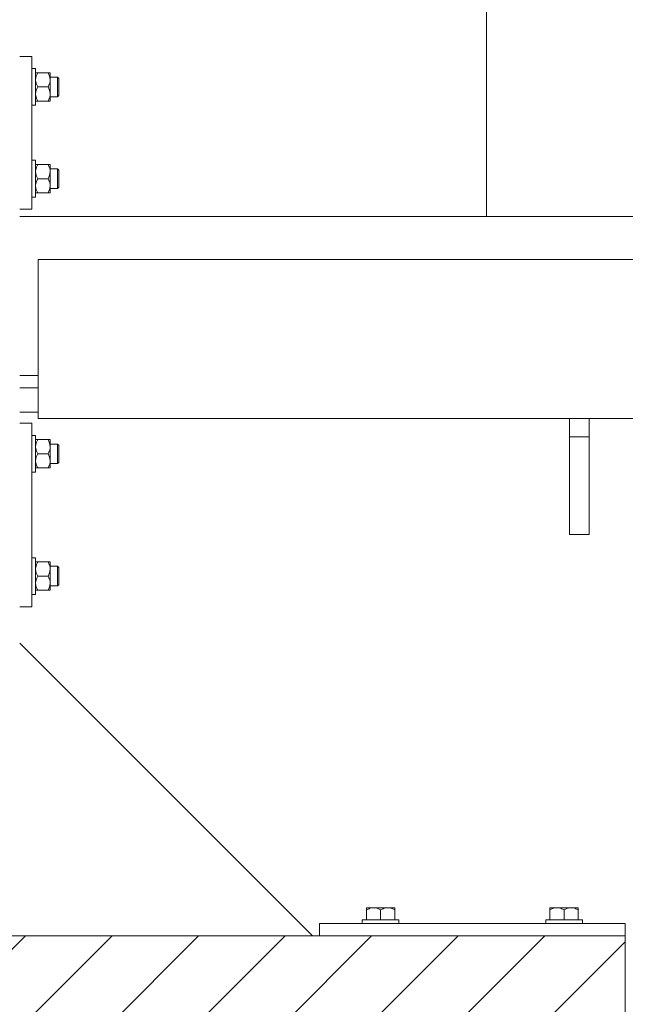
# Model space of a CAD drawing. Header units: millimetres. Extents: x -1413 to 6997, y -739331 to -733391.
# Tile 36 of 47: x 5666 to 5765, y -735713 to -735552. Entities that reach past the tile are written whole.
import ezdxf

# ---------------------------------------------------------------- set-up
doc = ezdxf.new("R2010")
doc.units = ezdxf.units.MM
doc.header["$MEASUREMENT"] = 0
for name, color, linetype, lineweight in [('Side Cradle Blocks', 7, 'Continuous', 0), ('Side Cradle Stbd', 7, 'Continuous', 0), ('Side Cradle Tower Rail Frame', 7, 'Continuous', 0), ('Side Slip Cradle Stbd', 7, 'Continuous', 0)]:
    doc.layers.add(name, color=color, linetype=linetype, lineweight=lineweight)

# ---------------------------------------------------------------- blocks, each defined once
blk = doc.blocks.new('*U59')
at = {"linetype": 'Continuous', "lineweight": 0}
h = blk.add_hatch(dxfattribs=at)
h.set_pattern_fill('HATCH', color=30, style=0, pattern_type=2)
h.set_pattern_definition([(45, (2851.349112, 621.4001059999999), (-7.071067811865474, 7.071067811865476), [])])
h.paths.add_polyline_path([(2973.367722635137, 568.2667002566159), (2973.367722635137, 569.5799710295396), (2973.367722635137, 589.5802957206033), (2973.367722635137, 596.8804147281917), (2973.367722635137, 600.8804796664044), (2973.367722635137, 626.8809066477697), (2973.367722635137, 630.8809715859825), (2973.367722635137, 638.0678406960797), (2973.367722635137, 658.0681653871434), (2973.367722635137, 659.2681921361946), (2933.126881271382, 659.2681848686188), (2923.366910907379, 659.2681852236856), (2922.223506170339, 659.2681852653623), (2863.422558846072, 659.2681874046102), (2853.36577448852, 659.2681877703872), (2843.308990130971, 659.2681881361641), (2784.508042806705, 659.268190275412), (2783.364638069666, 659.2681903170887), (2733.36382634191, 659.2681921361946), (2733.36382634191, 658.0681653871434), (2733.36382634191, 638.0678406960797), (2733.36382634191, 630.8809715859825), (2733.36382634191, 626.8809066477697), (2733.363826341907, 600.8804796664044), (2733.363826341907, 596.8804147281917), (2733.363826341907, 589.5802957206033), (2733.363826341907, 569.5799710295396), (2733.363826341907, 568.2667075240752), (2783.364638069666, 568.2667075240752), (2784.621286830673, 568.2667075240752), (2843.308990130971, 568.2667075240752), (2853.36577448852, 568.2667075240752), (2863.422558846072, 568.2667075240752), (2922.110262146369, 568.2667075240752), (2923.366910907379, 568.2667075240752), (2933.126881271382, 568.2667075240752)])
at = {"color": 30, "linetype": 'Continuous', "lineweight": 0, "flags": 128}
blk.add_lwpolyline([(2973.367722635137, 638.0678406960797), (2973.367722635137, 658.0681653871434), (2973.367722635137, 659.2681921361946), (2933.126881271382, 659.2681848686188), (2923.366910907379, 659.2681852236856), (2922.223506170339, 659.2681852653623), (2863.422558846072, 659.2681874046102), (2853.36577448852, 659.2681877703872), (2843.308990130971, 659.2681881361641), (2784.508042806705, 659.268190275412), (2783.364638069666, 659.2681903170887), (2733.36382634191, 659.2681921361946), (2733.36382634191, 658.0681653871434), (2733.36382634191, 638.0678406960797)], dxfattribs=at)
at = {"layer": 'Side Cradle Blocks', "color": 7, "linetype": 'Continuous', "lineweight": 0}
for p, q in [((2876.366147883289, 803.0988304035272), (2874.366122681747, 803.0988304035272)), ((2876.366147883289, 778.0984245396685), (2876.366147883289, 803.0988304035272)), ((2877.122788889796, 800.4154047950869), (2877.324545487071, 800.4154047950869)), ((2878.999377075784, 800.4154047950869), (2877.324545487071, 800.4154047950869)), ((2878.999377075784, 800.4154047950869), (2879.196057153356, 799.9881281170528)), ((2879.357764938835, 800.4154047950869), (2879.322813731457, 800.4154047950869)), ((2876.966164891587, 800.2795282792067), (2876.966230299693, 800.2991501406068)), ((2877.009873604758, 799.6486707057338), (2876.966164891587, 799.2571421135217)), ((2876.966230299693, 799.709385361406), (2876.966224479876, 799.6987824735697)), ((2879.221445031, 798.55875993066), (2879.33281234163, 798.9618197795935)), ((2879.357764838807, 800.2773780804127), (2879.357692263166, 800.2991501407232)), ((2879.357692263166, 799.7093853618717), (2879.357698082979, 799.6987824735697)), ((2879.357764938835, 799.2570770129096), (2879.357764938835, 799.8702876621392)), ((2879.357764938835, 799.2570770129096), (2879.357764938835, 798.5058096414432)), ((2877.009873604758, 797.3320151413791), (2876.966164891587, 796.9404865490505)), ((2877.116185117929, 798.5303648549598), (2877.324545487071, 798.0987492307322)), ((2877.324545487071, 798.0987492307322), (2878.999377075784, 798.0987492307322)), ((2878.999377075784, 798.0987492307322), (2879.196057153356, 797.6714725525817)), ((2880.566216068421, 796.9673600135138), (2880.566216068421, 797.486445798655)), ((2880.766219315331, 797.1087836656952), (2880.766219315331, 797.5629837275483)), ((2876.966230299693, 795.8983483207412), (2876.966164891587, 795.9179701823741)), ((2877.014317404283, 795.7820936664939), (2876.966164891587, 795.7820936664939)), ((2876.966224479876, 796.4987159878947), (2876.966230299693, 796.4881131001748)), ((2877.116185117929, 796.2137092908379), (2877.324545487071, 795.7820936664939)), ((2877.324545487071, 795.7820936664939), (2878.999377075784, 795.7820936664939)), ((2879.201133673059, 795.7820936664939), (2878.999377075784, 795.7820936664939)), ((2879.201133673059, 795.7820936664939), (2879.208800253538, 795.7820936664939)), ((2879.221445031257, 796.2421043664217), (2879.332812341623, 796.6451642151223)), ((2879.357692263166, 796.4881130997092), (2879.357698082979, 796.4987159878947)), ((2879.357692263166, 795.8983483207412), (2879.357764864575, 795.9201281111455)), ((2879.357764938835, 796.9404214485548), (2879.357764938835, 796.3272107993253)), ((2877.014317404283, 785.4151612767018), (2876.966164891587, 785.4151612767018)), ((2876.966230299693, 785.2989066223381), (2876.966164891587, 785.2792847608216)), ((2877.009873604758, 783.8652398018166), (2876.966164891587, 784.2567683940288)), ((2876.966230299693, 784.7091418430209), (2876.966224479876, 784.698538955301)), ((2877.116185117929, 784.9835456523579), (2877.324545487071, 785.4151612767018)), ((2877.324545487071, 785.4151612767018), (2878.999377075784, 785.4151612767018)), ((2878.999377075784, 785.4151612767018), (2879.201133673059, 785.4151612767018)), ((2879.201133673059, 785.4151612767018), (2879.208800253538, 785.4151612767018)), ((2879.221445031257, 784.955150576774), (2879.332812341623, 784.552090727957)), ((2879.357692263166, 785.2989066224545), (2879.357764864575, 785.2771268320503)), ((2879.357698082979, 784.698538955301), (2879.357692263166, 784.7091418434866)), ((2879.357764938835, 784.2568334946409), (2879.357764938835, 784.8700441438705)), ((2880.566216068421, 784.2298949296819), (2880.566216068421, 783.7108091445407)), ((2877.116185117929, 782.666890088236), (2877.324545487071, 783.0985057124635)), ((2877.324545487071, 783.0985057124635), (2878.999377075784, 783.0985057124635)), ((2878.999377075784, 783.0985057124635), (2879.196057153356, 783.525782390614)), ((2879.221445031, 782.6384950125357), (2879.33281234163, 782.2354351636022)), ((2879.357764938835, 781.9401779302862), (2879.357764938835, 782.6914453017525)), ((2880.766219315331, 784.0884712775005), (2880.766219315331, 783.634271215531)), ((2877.009873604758, 781.5485842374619), (2876.966164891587, 781.940112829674)), ((2876.966224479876, 781.498472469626), (2876.966230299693, 781.4878695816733)), ((2878.999377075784, 780.7818501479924), (2879.196057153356, 781.2091268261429)), ((2879.357698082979, 781.498472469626), (2879.357692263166, 781.487869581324)), ((2879.357764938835, 781.9401779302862), (2879.357764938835, 781.3269672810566)), ((2876.966230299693, 780.8981048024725), (2876.966164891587, 780.917726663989)), ((2877.122788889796, 780.7818501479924), (2877.324545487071, 780.7818501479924)), ((2878.999377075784, 780.7818501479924), (2877.324545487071, 780.7818501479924)), ((2879.357764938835, 780.7818501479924), (2879.322813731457, 780.7818501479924)), ((2879.357692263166, 780.8981048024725), (2879.357764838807, 780.919876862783)), ((2874.366122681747, 778.0984245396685), (2876.366147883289, 778.0984245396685)), ((2876.366147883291, 743.0978563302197), (2874.366122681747, 743.0978563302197)), ((2876.366147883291, 713.0973692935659), (2876.366147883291, 743.0978563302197)), ((2876.966164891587, 740.2785542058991), (2876.966230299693, 740.2981760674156)), ((2877.009873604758, 739.6476966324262), (2876.966164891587, 739.2561680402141)), ((2876.966230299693, 739.708411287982), (2876.966224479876, 739.6978084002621)), ((2877.122788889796, 740.4144307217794), (2877.324545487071, 740.4144307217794)), ((2878.999377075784, 740.4144307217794), (2877.324545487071, 740.4144307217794)), ((2878.999377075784, 740.4144307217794), (2879.196057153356, 739.9871540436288)), ((2879.357764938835, 740.4144307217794), (2879.322813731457, 740.4144307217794)), ((2879.357764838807, 740.2764040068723), (2879.357692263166, 740.2981760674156)), ((2879.357692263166, 739.7084112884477), (2879.357698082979, 739.6978084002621)), ((2879.357764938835, 739.256102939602), (2879.357764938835, 739.8693135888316)), ((2879.357764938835, 739.256102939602), (2879.357764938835, 738.5048355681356)), ((2877.116185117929, 738.5293907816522), (2877.324545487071, 738.097775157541)), ((2877.324545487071, 738.097775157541), (2878.999377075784, 738.097775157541)), ((2878.999377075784, 738.097775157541), (2879.196057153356, 737.6704984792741)), ((2879.221445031, 738.557785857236), (2879.33281234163, 738.9608457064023)), ((2880.766219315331, 737.1078095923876), (2880.766219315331, 737.5620096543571)), ((2877.009873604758, 737.3310410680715), (2876.966164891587, 736.939512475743)), ((2876.966230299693, 735.89737424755), (2876.966164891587, 735.9169961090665)), ((2876.966224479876, 736.4977419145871), (2876.966230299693, 736.4871390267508)), ((2877.116185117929, 736.2127352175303), (2877.324545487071, 735.7811195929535)), ((2879.221445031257, 736.2411302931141), (2879.332812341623, 736.6441901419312)), ((2879.357692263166, 736.4871390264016), (2879.357698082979, 736.4977419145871)), ((2879.357692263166, 735.8973742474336), (2879.357764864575, 735.9191540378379)), ((2879.357764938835, 736.9394473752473), (2879.357764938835, 736.3262367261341)), ((2880.566216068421, 736.9663859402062), (2880.566216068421, 737.4854717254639)), ((2877.014317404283, 735.7811195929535), (2876.966164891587, 735.7811195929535)), ((2877.324545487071, 735.7811195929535), (2878.999377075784, 735.7811195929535)), ((2879.201133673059, 735.7811195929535), (2878.999377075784, 735.7811195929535)), ((2879.201133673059, 735.7811195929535), (2879.208800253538, 735.7811195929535)), ((2877.014317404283, 720.4141060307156), (2876.966164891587, 720.4141060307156)), ((2876.966230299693, 720.2978513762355), (2876.966164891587, 720.2782295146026)), ((2877.116185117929, 719.9824904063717), (2877.324545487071, 720.4141060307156)), ((2877.324545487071, 720.4141060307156), (2878.999377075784, 720.4141060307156)), ((2878.999377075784, 720.4141060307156), (2879.201133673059, 720.4141060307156)), ((2879.201133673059, 720.4141060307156), (2879.208800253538, 720.4141060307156)), ((2879.221445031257, 719.9540953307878), (2879.332812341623, 719.5510354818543)), ((2879.357692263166, 720.2978513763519), (2879.357764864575, 720.2760715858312)), ((2879.357764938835, 719.2557782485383), (2879.357764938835, 719.8689888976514)), ((2877.009873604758, 718.864184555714), (2876.966164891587, 719.2557131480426)), ((2876.966230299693, 719.7080865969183), (2876.966224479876, 719.6974837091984)), ((2878.999377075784, 718.0974504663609), (2879.196057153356, 718.524727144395)), ((2879.357698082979, 719.6974837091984), (2879.357692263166, 719.7080865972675)), ((2880.566216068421, 719.2288396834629), (2880.566216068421, 718.7097538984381)), ((2880.766219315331, 719.0874160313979), (2880.766219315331, 718.6332159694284)), ((2877.009873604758, 716.5475289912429), (2876.966164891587, 716.9390575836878)), ((2877.116185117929, 717.6658348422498), (2877.324545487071, 718.0974504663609)), ((2877.324545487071, 718.0974504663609), (2878.999377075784, 718.0974504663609)), ((2879.221445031, 717.6374397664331), (2879.33281234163, 717.2343799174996)), ((2879.357764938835, 716.9391226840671), (2879.357764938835, 717.6903900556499)), ((2879.357764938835, 716.9391226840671), (2879.357764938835, 716.3259120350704)), ((2876.966230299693, 715.8970495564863), (2876.966164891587, 715.9166714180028)), ((2876.966224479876, 716.4974172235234), (2876.966230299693, 716.4868143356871)), ((2877.122788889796, 715.7807949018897), (2877.324545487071, 715.7807949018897)), ((2878.999377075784, 715.7807949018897), (2877.324545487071, 715.7807949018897)), ((2878.999377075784, 715.7807949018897), (2879.196057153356, 716.2080715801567)), ((2879.357764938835, 715.7807949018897), (2879.322813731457, 715.7807949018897)), ((2879.357698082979, 716.4974172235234), (2879.357692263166, 716.4868143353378)), ((2879.357692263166, 715.8970495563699), (2879.357764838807, 715.9188216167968)), ((2874.366122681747, 713.0973692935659), (2876.366147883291, 713.0973692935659)), ((2931.050417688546, 663.7116282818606), (2931.050417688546, 663.5098716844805)), ((2931.477694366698, 663.7065517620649), (2931.050417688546, 663.5098716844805)), ((2931.050417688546, 663.5098716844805), (2931.050417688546, 661.8682343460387)), ((2931.166672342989, 663.8681868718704), (2931.188444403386, 663.8682594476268)), ((2931.232090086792, 663.8681868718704), (2931.188484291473, 663.8682595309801)), ((2932.208745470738, 663.8682595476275), (2931.595534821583, 663.8682595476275)), ((2931.595572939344, 663.8682594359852), (2931.620387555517, 663.8681868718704)), ((2932.757518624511, 663.8681868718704), (2932.208916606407, 663.8682595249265)), ((2933.126881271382, 663.6258232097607), (2932.93545762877, 663.7182320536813)), ((2933.774133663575, 663.8682595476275), (2933.126881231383, 663.8682595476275)), ((2933.367073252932, 663.5098716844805), (2933.126881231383, 663.6258232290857)), ((2933.79434993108, 663.7065517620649), (2933.367073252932, 663.5098716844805)), ((2933.367073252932, 663.5098716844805), (2933.367073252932, 661.8682352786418)), ((2934.525401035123, 663.8682595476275), (2933.774133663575, 663.8682595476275)), ((2934.525314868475, 663.8682595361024), (2933.976627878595, 663.8681868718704)), ((2935.683728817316, 663.5098716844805), (2935.252113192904, 663.7182320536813)), ((2935.683728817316, 663.8682595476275), (2935.545672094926, 663.8682595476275)), ((2935.545694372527, 663.8682594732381), (2935.567474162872, 663.8681868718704)), ((2935.683728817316, 663.8200997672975), (2935.683728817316, 663.8682595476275)), ((2935.683728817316, 661.8682343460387), (2935.683728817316, 663.5098716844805)), ((2961.050904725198, 663.8682595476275), (2961.188961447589, 663.8682595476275)), ((2961.050904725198, 663.8200997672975), (2961.050904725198, 663.8682595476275)), ((2961.050904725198, 663.5098716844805), (2961.482520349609, 663.7182320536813)), ((2961.050904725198, 661.8682343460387), (2961.050904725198, 663.5098716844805)), ((2961.167159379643, 663.8681868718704), (2961.188939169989, 663.8682594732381)), ((2962.209232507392, 663.8682595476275), (2962.96049987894, 663.8682595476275)), ((2962.758005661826, 663.8681868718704), (2962.209318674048, 663.8682595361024)), ((2962.940283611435, 663.7065517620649), (2963.367560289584, 663.5098716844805)), ((2963.367560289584, 663.5098716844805), (2963.799175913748, 663.7182320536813)), ((2963.367560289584, 663.5098716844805), (2963.367560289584, 661.8682352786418)), ((2964.525716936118, 663.8682595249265), (2963.977114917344, 663.8681868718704)), ((2964.525888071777, 663.8682595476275), (2965.139098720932, 663.8682595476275)), ((2965.114245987, 663.8681868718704), (2965.139060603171, 663.8682594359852)), ((2965.256939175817, 663.7065517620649), (2965.684215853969, 663.5098716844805)), ((2965.546149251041, 663.8682595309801), (2965.502543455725, 663.8681868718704)), ((2965.567961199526, 663.8681868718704), (2965.546189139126, 663.8682594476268)), ((2965.684215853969, 663.7116282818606), (2965.684215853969, 663.5098716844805)), ((2965.684215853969, 663.5098716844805), (2965.684215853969, 661.8682343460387)), ((2933.126881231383, 661.868227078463), (2933.367073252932, 661.868227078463)), ((2934.515142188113, 661.868227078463), (2933.367073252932, 661.868227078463)), ((2962.219491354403, 661.868227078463), (2963.367560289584, 661.868227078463)), ((2933.126881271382, 661.268217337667), (2923.366910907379, 661.268217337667)), ((2923.366910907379, 661.268217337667), (2923.366910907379, 659.2681921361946)), ((2973.367722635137, 661.268217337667), (2933.126881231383, 661.268217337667)), ((2973.367722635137, 659.2681921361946), (2973.367722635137, 661.268217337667)), ((2733.363826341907, 659.2681848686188), (2933.126881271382, 659.2681848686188)), ((2933.126881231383, 659.2681848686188), (2973.367722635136, 659.2681848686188)), ((2973.367722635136, 659.2681848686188), (2973.367722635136, 568.2667075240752))]:
    blk.add_line(p, q, dxfattribs=at)
at = {"layer": 'Side Cradle Blocks', "color": 7, "linetype": 'Continuous', "lineweight": 0, "flags": 128}
for points in [[(2876.366155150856, 801.0987979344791), (2876.966157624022, 801.0987979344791), (2876.966157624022, 800.8704328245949), (2876.96615762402, 800.2201040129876), (2876.96615762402, 799.2468181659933), (2876.96615762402, 798.0987492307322), (2876.96615762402, 796.9506802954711), (2876.96615762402, 795.9773944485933), (2876.96615762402, 795.3270656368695), (2876.96615762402, 795.0987005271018), (2876.366155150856, 795.0987005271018)], [(2877.122788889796, 800.4154047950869), (2877.115546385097, 800.4154047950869), (2877.001108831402, 800.4154047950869), (2876.966164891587, 800.4154047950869)], [(2877.009873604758, 799.6486707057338), (2877.067526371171, 799.8570448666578), (2877.127865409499, 799.9881281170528), (2877.324545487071, 800.4154047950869)], [(2878.999377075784, 800.4154047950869), (2879.201133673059, 800.4154047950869), (2879.208376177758, 800.4154047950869), (2879.322813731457, 800.4154047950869)], [(2879.357764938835, 800.4154047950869), (2879.357764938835, 800.2773480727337), (2879.357764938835, 799.8702876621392)], [(2877.116185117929, 798.5303648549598), (2877.102477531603, 798.5587599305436), (2876.991110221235, 798.9618197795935), (2876.972483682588, 799.1087093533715), (2876.966164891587, 799.2569065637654)], [(2879.196057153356, 799.9881281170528), (2879.256396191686, 799.8570448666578), (2879.314048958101, 799.6486707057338), (2879.357764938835, 799.2570770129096), (2879.351438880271, 799.1087093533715), (2879.33281234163, 798.9618197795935)], [(2879.357772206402, 799.6987752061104), (2880.566216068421, 799.6987752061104), (2880.766219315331, 799.4987719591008), (2880.766219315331, 799.3922015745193), (2880.766219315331, 799.0887147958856), (2880.766219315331, 798.6345147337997), (2880.766219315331, 798.0987492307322), (2880.766219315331, 797.5629837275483)], [(2880.566216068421, 799.6987752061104), (2880.566216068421, 799.5769804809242), (2880.566216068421, 799.2301384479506), (2880.566216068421, 798.7110526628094), (2880.566216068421, 798.0987492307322), (2880.566216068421, 797.486445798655)], [(2877.009873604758, 797.3320151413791), (2877.067526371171, 797.5403893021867), (2877.127865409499, 797.6714725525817), (2877.324545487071, 798.0987492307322)], [(2879.221445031, 798.55875993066), (2879.207737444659, 798.5303648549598), (2878.999377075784, 798.0987492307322)], [(2879.196057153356, 797.6714725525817), (2879.256396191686, 797.5403893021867), (2879.314048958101, 797.3320151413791), (2879.357764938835, 796.9404214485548), (2879.351438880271, 796.7920537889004), (2879.332812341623, 796.6451642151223)], [(2879.357764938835, 796.9404214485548), (2879.357764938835, 797.6916888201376), (2879.357764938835, 798.5058096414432)], [(2880.766219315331, 797.1087836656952), (2880.766219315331, 796.8052968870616), (2880.766219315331, 796.6987265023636), (2880.566216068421, 796.4987232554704), (2879.357772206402, 796.4987232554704)], [(2877.116185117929, 796.2137092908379), (2877.102477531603, 796.2421043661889), (2876.991110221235, 796.6451642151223), (2876.972483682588, 796.7920537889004), (2876.966164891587, 796.9402509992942)], [(2877.014317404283, 795.7820936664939), (2877.115122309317, 795.7820936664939), (2877.122788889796, 795.7820936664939), (2877.324545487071, 795.7820936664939)], [(2879.221445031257, 796.2421043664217), (2879.207737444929, 796.2137092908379), (2878.999377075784, 795.7820936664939)], [(2879.357764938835, 796.3272107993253), (2879.357764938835, 795.9201503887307), (2879.357764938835, 795.7820936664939), (2879.309605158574, 795.7820936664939), (2879.208800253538, 795.7820936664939)], [(2880.566216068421, 796.9673600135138), (2880.566216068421, 796.620517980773), (2880.566216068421, 796.4987232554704)], [(2876.366155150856, 786.098554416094), (2876.96615762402, 786.098554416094), (2876.96615762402, 785.8701893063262), (2876.96615762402, 785.2198604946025), (2876.96615762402, 784.2465746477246), (2876.96615762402, 783.0985057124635), (2876.96615762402, 781.9504367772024), (2876.96615762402, 780.9771509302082), (2876.966157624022, 780.3268221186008), (2876.966157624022, 780.0984570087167), (2876.366155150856, 780.0984570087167)], [(2876.966164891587, 784.2570039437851), (2876.972483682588, 784.4052011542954), (2876.991110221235, 784.552090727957), (2877.102477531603, 784.9551505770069), (2877.116185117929, 784.9835456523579)], [(2877.324545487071, 785.4151612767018), (2877.122788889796, 785.4151612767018), (2877.115122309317, 785.4151612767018), (2877.014317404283, 785.4151612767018)], [(2878.999377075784, 785.4151612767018), (2879.207737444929, 784.9835456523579), (2879.221445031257, 784.955150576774)], [(2879.332812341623, 784.552090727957), (2879.351438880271, 784.4052011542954), (2879.357764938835, 784.2568334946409), (2879.314048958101, 783.8652398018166), (2879.256396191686, 783.6568656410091), (2879.196057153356, 783.525782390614)], [(2879.208800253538, 785.4151612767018), (2879.309605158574, 785.4151612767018), (2879.357764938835, 785.4151612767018), (2879.357764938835, 785.277104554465), (2879.357764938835, 784.8700441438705)], [(2879.357764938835, 782.6914453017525), (2879.357764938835, 783.5055661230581), (2879.357764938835, 784.2568334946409)], [(2879.357772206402, 784.6985316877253), (2880.566216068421, 784.6985316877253), (2880.766219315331, 784.4985284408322), (2880.766219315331, 784.3919580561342), (2880.766219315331, 784.0884712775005)], [(2880.566216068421, 784.6985316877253), (2880.566216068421, 784.5767369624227), (2880.566216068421, 784.2298949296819)], [(2876.966164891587, 781.9403483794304), (2876.972483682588, 782.0885455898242), (2876.991110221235, 782.2354351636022), (2877.102477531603, 782.6384950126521), (2877.116185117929, 782.666890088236)], [(2877.324545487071, 783.0985057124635), (2877.127865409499, 783.525782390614), (2877.067526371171, 783.6568656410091), (2877.009873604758, 783.8652398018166)], [(2878.999377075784, 783.0985057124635), (2879.207737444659, 782.666890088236), (2879.221445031, 782.6384950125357)], [(2880.766219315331, 783.634271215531), (2880.766219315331, 783.0985057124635), (2880.766219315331, 782.5627402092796), (2880.766219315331, 782.1085401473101), (2880.766219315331, 781.8050533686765), (2880.766219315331, 781.6984829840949), (2880.566216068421, 781.4984797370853), (2879.357772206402, 781.4984797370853)], [(2880.566216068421, 783.7108091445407), (2880.566216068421, 783.0985057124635), (2880.566216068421, 782.4862022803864), (2880.566216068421, 781.9671164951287), (2880.566216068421, 781.6202744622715), (2880.566216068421, 781.4984797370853)], [(2877.324545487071, 780.7818501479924), (2877.127865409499, 781.2091268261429), (2877.067526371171, 781.3402100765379), (2877.009873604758, 781.5485842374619)], [(2879.33281234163, 782.2354351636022), (2879.351438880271, 782.0885455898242), (2879.357764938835, 781.9401779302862), (2879.314048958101, 781.5485842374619), (2879.256396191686, 781.3402100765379), (2879.196057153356, 781.2091268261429)], [(2879.357764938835, 781.3269672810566), (2879.357764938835, 780.919906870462), (2879.357764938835, 780.7818501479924)], [(2876.966164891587, 780.7818501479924), (2877.001108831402, 780.7818501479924), (2877.115546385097, 780.7818501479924), (2877.122788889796, 780.7818501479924)], [(2879.322813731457, 780.7818501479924), (2879.208376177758, 780.7818501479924), (2879.201133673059, 780.7818501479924), (2878.999377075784, 780.7818501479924)], [(2876.366155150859, 741.0978238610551), (2876.966157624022, 741.0978238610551), (2876.966157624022, 740.8694587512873), (2876.96615762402, 740.21912993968), (2876.96615762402, 739.2458440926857), (2876.96615762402, 738.097775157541), (2876.96615762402, 736.9497062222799), (2876.96615762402, 735.9764203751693), (2876.96615762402, 735.3260915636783), (2876.96615762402, 735.0977264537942), (2876.366155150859, 735.0977264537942)], [(2877.122788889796, 740.4144307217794), (2877.115546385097, 740.4144307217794), (2877.001108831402, 740.4144307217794), (2876.966164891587, 740.4144307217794)], [(2877.116185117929, 738.5293907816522), (2877.102477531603, 738.557785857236), (2876.991110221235, 738.9608457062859), (2876.972483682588, 739.1077352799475), (2876.966164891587, 739.2559324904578)], [(2877.009873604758, 739.6476966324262), (2877.067526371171, 739.8560707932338), (2877.127865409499, 739.9871540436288), (2877.324545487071, 740.4144307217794)], [(2878.999377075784, 740.4144307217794), (2879.201133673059, 740.4144307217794), (2879.208376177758, 740.4144307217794), (2879.322813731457, 740.4144307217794)], [(2879.196057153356, 739.9871540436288), (2879.256396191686, 739.8560707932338), (2879.314048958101, 739.6476966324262), (2879.357764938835, 739.256102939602), (2879.351438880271, 739.1077352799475), (2879.33281234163, 738.9608457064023)], [(2879.357764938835, 740.4144307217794), (2879.357764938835, 740.2763739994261), (2879.357764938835, 739.8693135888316)], [(2879.357772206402, 739.6978011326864), (2880.566216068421, 739.6978011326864), (2880.766219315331, 739.4977978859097), (2880.766219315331, 739.3912275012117), (2880.766219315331, 739.0877407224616), (2880.766219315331, 738.6335406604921), (2880.766219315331, 738.097775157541), (2880.766219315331, 737.5620096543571)], [(2880.566216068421, 739.6978011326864), (2880.566216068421, 739.5760064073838), (2880.566216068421, 739.229164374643), (2880.566216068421, 738.7100785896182), (2880.566216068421, 738.097775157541), (2880.566216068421, 737.4854717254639)], [(2877.009873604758, 737.3310410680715), (2877.067526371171, 737.5394152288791), (2877.127865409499, 737.6704984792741), (2877.324545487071, 738.097775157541)], [(2879.221445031, 738.557785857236), (2879.207737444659, 738.5293907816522), (2878.999377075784, 738.097775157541)], [(2879.196057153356, 737.6704984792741), (2879.256396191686, 737.5394152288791), (2879.314048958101, 737.3310410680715), (2879.357764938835, 736.9394473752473), (2879.351438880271, 736.7910797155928), (2879.332812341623, 736.6441901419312)], [(2879.357764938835, 736.9394473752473), (2879.357764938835, 737.69071474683), (2879.357764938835, 738.5048355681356)], [(2877.116185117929, 736.2127352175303), (2877.102477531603, 736.2411302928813), (2876.991110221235, 736.6441901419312), (2876.972483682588, 736.7910797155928), (2876.966164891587, 736.9392769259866)], [(2879.221445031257, 736.2411302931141), (2879.207737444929, 736.2127352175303), (2878.999377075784, 735.7811195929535)], [(2879.357764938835, 736.3262367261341), (2879.357764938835, 735.9191763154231), (2879.357764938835, 735.7811195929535), (2879.309605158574, 735.7811195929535), (2879.208800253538, 735.7811195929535)], [(2880.766219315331, 737.1078095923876), (2880.766219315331, 736.8043228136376), (2880.766219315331, 736.6977524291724), (2880.566216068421, 736.4977491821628), (2879.357772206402, 736.4977491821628)], [(2880.566216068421, 736.9663859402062), (2880.566216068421, 736.619543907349), (2880.566216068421, 736.4977491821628)], [(2877.014317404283, 735.7811195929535), (2877.115122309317, 735.7811195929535), (2877.122788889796, 735.7811195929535), (2877.324545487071, 735.7811195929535)], [(2876.366155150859, 721.0974991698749), (2876.96615762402, 721.0974991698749), (2876.96615762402, 720.8691340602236), (2876.96615762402, 720.2188052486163), (2876.96615762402, 719.2455194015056), (2876.96615762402, 718.0974504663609), (2876.96615762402, 716.9493815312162), (2876.96615762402, 715.9760956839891), (2876.966157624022, 715.3257668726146), (2876.966157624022, 715.0974017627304), (2876.366155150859, 715.0974017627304)], [(2876.966164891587, 719.2559486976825), (2876.972483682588, 719.4041459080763), (2876.991110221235, 719.5510354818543), (2877.102477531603, 719.9540953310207), (2877.116185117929, 719.9824904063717)], [(2877.324545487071, 720.4141060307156), (2877.122788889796, 720.4141060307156), (2877.115122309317, 720.4141060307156), (2877.014317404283, 720.4141060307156)], [(2878.999377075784, 720.4141060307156), (2879.207737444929, 719.9824904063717), (2879.221445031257, 719.9540953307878)], [(2879.208800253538, 720.4141060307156), (2879.309605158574, 720.4141060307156), (2879.357764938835, 720.4141060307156), (2879.357764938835, 720.2760493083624), (2879.357764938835, 719.8689888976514)], [(2877.324545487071, 718.0974504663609), (2877.127865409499, 718.524727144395), (2877.067526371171, 718.6558103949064), (2877.009873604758, 718.864184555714)], [(2879.332812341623, 719.5510354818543), (2879.351438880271, 719.4041459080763), (2879.357764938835, 719.2557782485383), (2879.314048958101, 718.864184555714), (2879.256396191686, 718.6558103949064), (2879.196057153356, 718.524727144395)], [(2879.357764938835, 717.6903900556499), (2879.357764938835, 718.5045108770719), (2879.357764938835, 719.2557782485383)], [(2879.357772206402, 719.6974764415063), (2880.566216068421, 719.6974764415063), (2880.766219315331, 719.4974731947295), (2880.766219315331, 719.390902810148), (2880.766219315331, 719.0874160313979)], [(2880.766219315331, 718.6332159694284), (2880.766219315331, 718.0974504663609), (2880.766219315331, 717.5616849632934), (2880.766219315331, 717.1074849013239), (2880.766219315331, 716.8039981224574), (2880.766219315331, 716.6974277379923), (2880.566216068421, 716.4974244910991), (2879.357772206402, 716.4974244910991)], [(2880.566216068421, 719.6974764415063), (2880.566216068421, 719.5756817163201), (2880.566216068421, 719.2288396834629)], [(2880.566216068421, 718.7097538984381), (2880.566216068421, 718.0974504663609), (2880.566216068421, 717.4851470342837), (2880.566216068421, 716.9660612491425), (2880.566216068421, 716.6192192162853), (2880.566216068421, 716.4974244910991)], [(2876.966164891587, 716.9392931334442), (2876.972483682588, 717.087490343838), (2876.991110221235, 717.2343799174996), (2877.102477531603, 717.6374397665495), (2877.116185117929, 717.6658348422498)], [(2878.999377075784, 718.0974504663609), (2879.207737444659, 717.6658348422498), (2879.221445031, 717.6374397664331)], [(2879.33281234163, 717.2343799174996), (2879.351438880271, 717.087490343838), (2879.357764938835, 716.9391226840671), (2879.314048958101, 716.5475289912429), (2879.256396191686, 716.3391548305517), (2879.196057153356, 716.2080715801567)], [(2876.966164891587, 715.7807949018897), (2877.001108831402, 715.7807949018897), (2877.115546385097, 715.7807949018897), (2877.122788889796, 715.7807949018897)], [(2877.324545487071, 715.7807949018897), (2877.127865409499, 716.2080715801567), (2877.067526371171, 716.3391548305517), (2877.009873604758, 716.5475289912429)], [(2879.322813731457, 715.7807949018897), (2879.208376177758, 715.7807949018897), (2879.201133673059, 715.7807949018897), (2878.999377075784, 715.7807949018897)], [(2879.357764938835, 716.3259120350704), (2879.357764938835, 715.9188516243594), (2879.357764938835, 715.7807949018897)], [(2931.595534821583, 663.8682595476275), (2931.188474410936, 663.8682595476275), (2931.050417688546, 663.8682595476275), (2931.050417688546, 663.8333083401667), (2931.050417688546, 663.7188707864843), (2931.050417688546, 663.7116282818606)], [(2932.93545762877, 663.7182320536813), (2932.907062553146, 663.7319396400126), (2932.504002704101, 663.8433069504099), (2932.357113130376, 663.8619334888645), (2932.208745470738, 663.8682595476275), (2931.817151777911, 663.8245435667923), (2931.608777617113, 663.7668908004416), (2931.477694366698, 663.7065517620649)], [(2933.126881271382, 663.8682595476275), (2932.960012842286, 663.8682595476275), (2932.208745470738, 663.8682595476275)], [(2935.252113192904, 663.7182320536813), (2935.223718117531, 663.7319396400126), (2934.820658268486, 663.8433069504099), (2934.67376869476, 663.8619334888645), (2934.525401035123, 663.8682595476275), (2934.133807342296, 663.8245435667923), (2933.925433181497, 663.7668908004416), (2933.79434993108, 663.7065517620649)], [(2935.545672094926, 663.8682595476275), (2935.138611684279, 663.8682595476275), (2934.525401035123, 663.8682595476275), (2934.525329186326, 663.8682595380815)], [(2935.683728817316, 663.5098716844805), (2935.683728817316, 663.7116282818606), (2935.683728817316, 663.7192948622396), (2935.683728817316, 663.8200997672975)], [(2961.050904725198, 663.8200997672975), (2961.050904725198, 663.7192948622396), (2961.050904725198, 663.7116282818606), (2961.050904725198, 663.5098716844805)], [(2962.209304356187, 663.8682595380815), (2962.209232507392, 663.8682595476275), (2961.596021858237, 663.8682595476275), (2961.188961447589, 663.8682595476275)], [(2962.940283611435, 663.7065517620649), (2962.809200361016, 663.7668908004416), (2962.600826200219, 663.8245435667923), (2962.209232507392, 663.8682595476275), (2962.060864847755, 663.8619334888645), (2961.913975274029, 663.8433069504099), (2961.510915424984, 663.7319396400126), (2961.482520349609, 663.7182320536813)], [(2964.525888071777, 663.8682595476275), (2963.774620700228, 663.8682595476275), (2962.96049987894, 663.8682595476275)], [(2965.256939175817, 663.7065517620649), (2965.125855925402, 663.7668908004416), (2964.917481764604, 663.8245435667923), (2964.525888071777, 663.8682595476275), (2964.377520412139, 663.8619334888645), (2964.230630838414, 663.8433069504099), (2963.827570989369, 663.7319396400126), (2963.799175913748, 663.7182320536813)], [(2965.684215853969, 663.7116282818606), (2965.684215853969, 663.7188707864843), (2965.684215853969, 663.8333083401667), (2965.684215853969, 663.8682595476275), (2965.54615913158, 663.8682595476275), (2965.139098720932, 663.8682595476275)], [(2930.367024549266, 661.2682246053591), (2930.367024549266, 661.868227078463), (2930.595389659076, 661.868227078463), (2931.245718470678, 661.868227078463), (2932.219004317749, 661.868227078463)], [(2932.219004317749, 661.868227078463), (2932.219004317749, 661.868227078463), (2933.126881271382, 661.868227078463)], [(2934.515142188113, 661.868227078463), (2935.488428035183, 661.868227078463), (2936.138756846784, 661.868227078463), (2936.367121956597, 661.868227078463), (2936.367121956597, 661.2682246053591)], [(2960.367511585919, 661.2682246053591), (2960.367511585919, 661.868227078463), (2960.59587669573, 661.868227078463), (2961.246205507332, 661.868227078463), (2962.219491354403, 661.868227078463)], [(2963.367560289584, 661.868227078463), (2964.515629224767, 661.868227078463), (2965.488915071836, 661.868227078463), (2966.139243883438, 661.868227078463), (2966.367608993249, 661.868227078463), (2966.367608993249, 661.2682246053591)]]:
    blk.add_lwpolyline(points, dxfattribs=at)
at = {"layer": 'Side Cradle Stbd', "color": 7, "linetype": 'Continuous', "lineweight": 0, "ltscale": 0.2000032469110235}
blk.add_line((2922.223506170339, 659.2681921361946), (2874.366122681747, 707.1255756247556), dxfattribs=at)
at = {"layer": 'Side Cradle Tower Rail Frame', "color": 7, "linetype": 'Continuous', "lineweight": 0}
for p, q in [((2950.655801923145, 855.799678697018), (2950.655801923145, 776.8917741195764)), ((2933.126881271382, 776.8917668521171), (2874.366122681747, 776.8917668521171)), ((3263.37243065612, 776.8917668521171), (2933.126881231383, 776.8917668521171)), ((2933.126881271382, 769.8916532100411), (2877.366164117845, 769.8916532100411)), ((2877.366164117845, 769.8916532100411), (2877.366164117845, 743.8912311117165)), ((3656.350499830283, 769.8916532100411), (2933.126881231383, 769.8916532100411)), ((2874.366122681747, 750.8913447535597), (2877.366156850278, 750.8913447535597)), ((2874.366122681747, 748.8913122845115), (2877.364748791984, 748.8913122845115)), ((2877.365880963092, 748.8913122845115), (2877.364748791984, 748.8913122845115)), ((2874.366122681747, 744.8912473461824), (2877.36615685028, 744.8912473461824)), ((2877.366164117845, 743.8912311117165), (2933.126881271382, 743.8912311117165)), ((2933.126881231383, 743.8912311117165), (3656.350499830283, 743.8912311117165)), ((2964.267574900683, 740.891182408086), (2964.267574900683, 743.8912238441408)), ((2967.46762685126, 743.8912238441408), (2967.46762685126, 740.891182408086)), ((2964.267574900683, 724.8909226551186), (2964.267574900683, 740.891182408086)), ((2964.267574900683, 740.891182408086), (2967.46762685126, 740.891182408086)), ((2967.46762685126, 740.891182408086), (2967.46762685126, 724.8909226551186)), ((2964.267574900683, 724.8909226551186), (2967.46762685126, 724.8909226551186))]:
    blk.add_line(p, q, dxfattribs=at)

msp = doc.modelspace()

# ---------------------------------------------------------------- block references
at = {"layer": 'Side Slip Cradle Stbd', "color": 7, "linetype": 'Continuous', "lineweight": 0}
msp.add_blockref('*U59', (2791.75, -736360.8500000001), dxfattribs=at)

doc.saveas('drawing.dxf')
